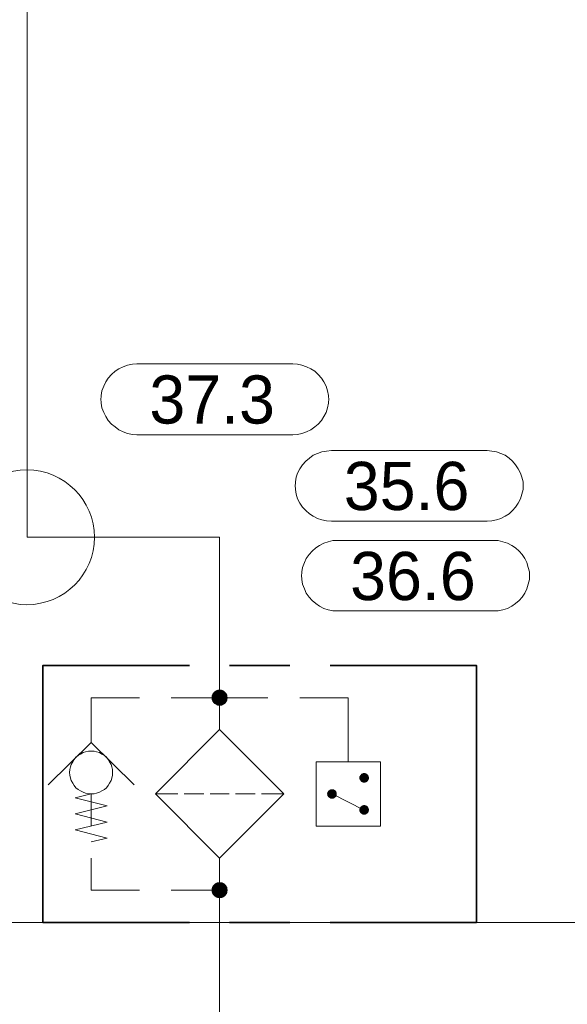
# Model space of a CAD drawing. Header units: millimetres. Extents: x 0 to 138, y 0 to 47.
# Tile 126 of 165: x 48.12 to 49.19, y 4.01 to 5.94. Entities that reach past the tile are written whole.
import ezdxf

# ---------------------------------------------------------------- set-up
doc = ezdxf.new("R2010")
doc.units = ezdxf.units.MM
for name, color, linetype in [('PDF_Geomertry', 7, 'Continuous'), ('PDF_Solid Fills', 7, 'Continuous'), ('PDF_Text', 7, 'Continuous')]:
    doc.layers.add(name, color=color, linetype=linetype)
doc.styles.add('PDF Arial', font='txt')

msp = doc.modelspace()

# ---------------------------------------------------------------- hatches: boundary and pattern name
at = {"layer": 'PDF_Solid Fills', "transparency": 33554559}
for points in [[(48.5132, 4.6096), (48.4974, 4.6096), (48.4979, 4.6118)], [(48.5132, 4.6096), (48.4979, 4.6138), (48.4987, 4.616)], [(48.5132, 4.6096), (48.4979, 4.6118), (48.4979, 4.6138)], [(48.5132, 4.6096), (48.4987, 4.616), (48.4993, 4.6174)], [(48.5132, 4.6096), (48.4993, 4.6174), (48.5007, 4.6193)], [(48.5132, 4.6096), (48.5007, 4.6193), (48.5021, 4.6207)], [(48.5132, 4.6096), (48.5021, 4.6207), (48.5035, 4.6221)], [(48.5132, 4.6096), (48.5035, 4.6221), (48.5057, 4.6235)], [(48.5132, 4.6096), (48.5057, 4.6235), (48.5071, 4.6243)], [(48.5132, 4.6096), (48.5071, 4.6243), (48.509, 4.6249)], [(48.5132, 4.6096), (48.509, 4.6249), (48.5113, 4.6257)], [(48.5132, 4.6096), (48.5113, 4.6257), (48.5132, 4.6257)], [(48.5132, 4.6096), (48.5154, 4.6257), (48.5174, 4.6249)], [(48.5132, 4.6096), (48.5132, 4.6257), (48.5154, 4.6257)], [(48.5132, 4.6096), (48.5174, 4.6249), (48.5196, 4.6243)], [(48.5132, 4.6096), (48.5196, 4.6243), (48.521, 4.6235)], [(48.5132, 4.6096), (48.521, 4.6235), (48.5229, 4.6221)], [(48.5132, 4.6096), (48.5229, 4.6221), (48.5243, 4.6207)], [(48.5132, 4.6096), (48.5243, 4.6207), (48.5257, 4.6193)], [(48.5132, 4.6096), (48.5257, 4.6193), (48.5271, 4.6174)], [(48.5132, 4.6096), (48.5271, 4.6174), (48.5279, 4.616)], [(48.5132, 4.6096), (48.5279, 4.616), (48.5285, 4.6138)], [(48.5132, 4.6096), (48.5285, 4.6138), (48.5285, 4.6118)], [(48.5132, 4.6096), (48.5285, 4.6118), (48.5293, 4.6096)], [(48.5132, 4.6096), (48.4979, 4.6076), (48.4974, 4.6096)], [(48.5132, 4.6096), (48.4979, 4.6054), (48.4979, 4.6076)], [(48.5132, 4.6096), (48.4987, 4.6035), (48.4979, 4.6054)], [(48.5132, 4.6096), (48.4993, 4.6021), (48.4987, 4.6035)], [(48.5132, 4.6096), (48.5007, 4.5999), (48.4993, 4.6021)], [(48.5132, 4.6096), (48.5021, 4.5985), (48.5007, 4.5999)], [(48.5132, 4.6096), (48.5035, 4.5971), (48.5021, 4.5985)], [(48.5132, 4.6096), (48.5057, 4.5965), (48.5035, 4.5971)], [(48.5132, 4.6096), (48.5071, 4.5951), (48.5057, 4.5965)], [(48.5132, 4.6096), (48.509, 4.5943), (48.5071, 4.5951)], [(48.5132, 4.6096), (48.5113, 4.5943), (48.509, 4.5943)], [(48.5132, 4.6096), (48.5132, 4.5943), (48.5113, 4.5943)], [(48.5132, 4.6096), (48.5154, 4.5943), (48.5132, 4.5943)], [(48.5132, 4.6096), (48.5174, 4.5943), (48.5154, 4.5943)], [(48.5132, 4.6096), (48.5196, 4.5951), (48.5174, 4.5943)], [(48.5132, 4.6096), (48.521, 4.5965), (48.5196, 4.5951)], [(48.5132, 4.6096), (48.5229, 4.5971), (48.521, 4.5965)], [(48.5132, 4.6096), (48.5243, 4.5985), (48.5229, 4.5971)], [(48.5132, 4.6096), (48.5257, 4.5999), (48.5243, 4.5985)], [(48.5132, 4.6096), (48.5271, 4.6021), (48.5257, 4.5999)], [(48.5132, 4.6096), (48.5279, 4.6035), (48.5271, 4.6021)], [(48.5132, 4.6096), (48.5285, 4.6054), (48.5279, 4.6035)], [(48.5132, 4.6096), (48.5285, 4.6076), (48.5285, 4.6054)], [(48.5132, 4.6096), (48.5293, 4.6096), (48.5285, 4.6076)], [(48.796, 4.4526), (48.7876, 4.4562), (48.7882, 4.4576)], [(48.796, 4.4526), (48.7882, 4.4576), (48.789, 4.4582)], [(48.796, 4.4526), (48.789, 4.4582), (48.7896, 4.459)], [(48.796, 4.4526), (48.7896, 4.459), (48.7904, 4.4604)], [(48.796, 4.4526), (48.7904, 4.4604), (48.7918, 4.461)], [(48.796, 4.4526), (48.7918, 4.461), (48.7924, 4.461)], [(48.796, 4.4526), (48.7924, 4.461), (48.7937, 4.4618)], [(48.796, 4.4526), (48.7937, 4.4618), (48.7951, 4.4618)], [(48.796, 4.4526), (48.7951, 4.4618), (48.796, 4.4618)], [(48.796, 4.4526), (48.7987, 4.4618), (48.8001, 4.461)], [(48.796, 4.4526), (48.7974, 4.4618), (48.7987, 4.4618)], [(48.796, 4.4526), (48.796, 4.4618), (48.7974, 4.4618)], [(48.796, 4.4526), (48.8007, 4.461), (48.8021, 4.4604)], [(48.796, 4.4526), (48.8001, 4.461), (48.8007, 4.461)], [(48.796, 4.4526), (48.8021, 4.4604), (48.8029, 4.459)], [(48.796, 4.4526), (48.8029, 4.459), (48.8035, 4.4582)], [(48.796, 4.4526), (48.8035, 4.4582), (48.8043, 4.4576)], [(48.796, 4.4526), (48.8043, 4.4576), (48.8049, 4.4562)], [(48.796, 4.4526), (48.7868, 4.4549), (48.7876, 4.4562)], [(48.796, 4.4526), (48.7868, 4.454), (48.7868, 4.4549)], [(48.796, 4.4526), (48.7868, 4.4526), (48.7868, 4.454)], [(48.796, 4.4526), (48.7868, 4.4513), (48.7868, 4.4526)], [(48.796, 4.4526), (48.7868, 4.4499), (48.7868, 4.4513)], [(48.796, 4.4526), (48.7876, 4.4493), (48.7868, 4.4499)], [(48.796, 4.4526), (48.7882, 4.4479), (48.7876, 4.4493)], [(48.796, 4.4526), (48.789, 4.4471), (48.7882, 4.4479)], [(48.796, 4.4526), (48.7896, 4.4457), (48.789, 4.4471)], [(48.796, 4.4526), (48.7904, 4.4451), (48.7896, 4.4457)], [(48.796, 4.4526), (48.7918, 4.4443), (48.7904, 4.4451)], [(48.796, 4.4526), (48.7924, 4.4438), (48.7918, 4.4443)], [(48.796, 4.4526), (48.7937, 4.4438), (48.7924, 4.4438)], [(48.796, 4.4526), (48.7951, 4.4429), (48.7937, 4.4438)], [(48.796, 4.4526), (48.796, 4.4429), (48.7951, 4.4429)], [(48.796, 4.4526), (48.8049, 4.4562), (48.8049, 4.4549)], [(48.796, 4.4526), (48.8049, 4.4549), (48.8057, 4.454)], [(48.796, 4.4526), (48.8057, 4.454), (48.8057, 4.4526)], [(48.796, 4.4526), (48.7974, 4.4429), (48.796, 4.4429)], [(48.796, 4.4526), (48.7987, 4.4438), (48.7974, 4.4429)], [(48.796, 4.4526), (48.8001, 4.4438), (48.7987, 4.4438)], [(48.796, 4.4526), (48.8007, 4.4443), (48.8001, 4.4438)], [(48.796, 4.4526), (48.8021, 4.4451), (48.8007, 4.4443)], [(48.796, 4.4526), (48.8029, 4.4457), (48.8021, 4.4451)], [(48.796, 4.4526), (48.8035, 4.4471), (48.8029, 4.4457)], [(48.796, 4.4526), (48.8043, 4.4479), (48.8035, 4.4471)], [(48.796, 4.4526), (48.8049, 4.4493), (48.8043, 4.4479)], [(48.796, 4.4526), (48.8049, 4.4499), (48.8049, 4.4493)], [(48.796, 4.4526), (48.8057, 4.4513), (48.8049, 4.4499)], [(48.796, 4.4526), (48.8057, 4.4526), (48.8057, 4.4513)], [(48.7335, 4.4215), (48.7237, 4.4221), (48.7243, 4.4235)], [(48.7335, 4.4215), (48.7237, 4.4215), (48.7237, 4.4221)], [(48.7335, 4.4215), (48.7237, 4.4201), (48.7237, 4.4215)], [(48.7335, 4.4215), (48.7243, 4.4188), (48.7237, 4.4201)], [(48.7335, 4.4215), (48.7243, 4.4249), (48.7251, 4.4257)], [(48.7335, 4.4215), (48.7243, 4.4235), (48.7243, 4.4249)], [(48.7335, 4.4215), (48.7243, 4.4174), (48.7243, 4.4188)], [(48.7335, 4.4215), (48.7251, 4.4165), (48.7243, 4.4174)], [(48.7335, 4.4215), (48.7251, 4.4257), (48.7257, 4.4271)], [(48.7335, 4.4215), (48.7257, 4.4151), (48.7251, 4.4165)], [(48.7335, 4.4215), (48.7257, 4.4271), (48.7265, 4.4276)], [(48.7335, 4.4215), (48.7265, 4.4146), (48.7257, 4.4151)], [(48.7335, 4.4215), (48.7265, 4.4276), (48.7279, 4.4285)], [(48.7335, 4.4215), (48.7279, 4.4138), (48.7265, 4.4146)], [(48.7335, 4.4215), (48.7279, 4.4285), (48.7285, 4.429)], [(48.7335, 4.4215), (48.7285, 4.4132), (48.7279, 4.4138)], [(48.7335, 4.4215), (48.7285, 4.429), (48.7299, 4.4299)], [(48.7335, 4.4215), (48.7299, 4.4124), (48.7285, 4.4132)], [(48.7335, 4.4215), (48.7299, 4.4299), (48.7307, 4.4304)], [(48.7335, 4.4215), (48.7307, 4.4118), (48.7299, 4.4124)], [(48.7335, 4.4215), (48.7307, 4.4304), (48.7321, 4.4304)], [(48.7335, 4.4215), (48.7321, 4.4118), (48.7307, 4.4118)], [(48.7335, 4.4215), (48.7321, 4.4304), (48.7335, 4.4304)], [(48.7335, 4.4215), (48.7335, 4.4118), (48.7321, 4.4118)], [(48.7335, 4.4215), (48.7354, 4.4304), (48.7368, 4.4299)], [(48.7335, 4.4215), (48.7349, 4.4304), (48.7354, 4.4304)], [(48.7335, 4.4215), (48.7335, 4.4304), (48.7349, 4.4304)], [(48.7335, 4.4215), (48.7368, 4.4299), (48.7382, 4.429)], [(48.7335, 4.4215), (48.7382, 4.429), (48.739, 4.4285)], [(48.7335, 4.4215), (48.739, 4.4285), (48.7396, 4.4276)], [(48.7335, 4.4215), (48.7396, 4.4276), (48.741, 4.4271)], [(48.7335, 4.4215), (48.741, 4.4271), (48.7418, 4.4257)], [(48.7335, 4.4215), (48.7418, 4.4257), (48.7418, 4.4249)], [(48.7335, 4.4215), (48.7418, 4.4249), (48.7424, 4.4235)], [(48.7335, 4.4215), (48.7424, 4.4235), (48.7424, 4.4221)], [(48.7335, 4.4215), (48.7424, 4.4221), (48.7424, 4.4215)], [(48.7335, 4.4215), (48.7349, 4.4118), (48.7335, 4.4118)], [(48.7335, 4.4215), (48.7354, 4.4118), (48.7349, 4.4118)], [(48.7335, 4.4215), (48.7368, 4.4124), (48.7354, 4.4118)], [(48.7335, 4.4215), (48.7382, 4.4132), (48.7368, 4.4124)], [(48.7335, 4.4215), (48.739, 4.4138), (48.7382, 4.4132)], [(48.7335, 4.4215), (48.7396, 4.4146), (48.739, 4.4138)], [(48.7335, 4.4215), (48.741, 4.4151), (48.7396, 4.4146)], [(48.7335, 4.4215), (48.7418, 4.4165), (48.741, 4.4151)], [(48.7335, 4.4215), (48.7418, 4.4174), (48.7418, 4.4165)], [(48.7335, 4.4215), (48.7424, 4.4188), (48.7418, 4.4174)], [(48.7335, 4.4215), (48.7424, 4.4201), (48.7424, 4.4188)], [(48.7335, 4.4215), (48.7424, 4.4215), (48.7424, 4.4201)], [(48.796, 4.3896), (48.7937, 4.3985), (48.7951, 4.3993)], [(48.796, 4.3896), (48.7951, 4.3993), (48.796, 4.3993)], [(48.796, 4.3896), (48.7974, 4.3993), (48.7987, 4.3985)], [(48.796, 4.3896), (48.796, 4.3993), (48.7974, 4.3993)], [(48.796, 4.3896), (48.7868, 4.3924), (48.7876, 4.3929)], [(48.796, 4.3896), (48.7868, 4.391), (48.7868, 4.3924)], [(48.796, 4.3896), (48.7868, 4.3896), (48.7868, 4.391)], [(48.796, 4.3896), (48.7868, 4.3888), (48.7868, 4.3896)], [(48.796, 4.3896), (48.7868, 4.3874), (48.7868, 4.3888)], [(48.796, 4.3896), (48.7876, 4.386), (48.7868, 4.3874)], [(48.796, 4.3896), (48.7876, 4.3929), (48.7882, 4.3943)], [(48.796, 4.3896), (48.7882, 4.3846), (48.7876, 4.386)], [(48.796, 4.3896), (48.7882, 4.3943), (48.789, 4.3957)], [(48.796, 4.3896), (48.789, 4.384), (48.7882, 4.3846)], [(48.796, 4.3896), (48.789, 4.3957), (48.7896, 4.3965)], [(48.796, 4.3896), (48.7896, 4.3832), (48.789, 4.384)], [(48.796, 4.3896), (48.7896, 4.3965), (48.7904, 4.3971)], [(48.796, 4.3896), (48.7904, 4.3826), (48.7896, 4.3832)], [(48.796, 4.3896), (48.7904, 4.3971), (48.7918, 4.3979)], [(48.796, 4.3896), (48.7918, 4.3818), (48.7904, 4.3826)], [(48.796, 4.3896), (48.7918, 4.3979), (48.7924, 4.3985)], [(48.796, 4.3896), (48.7924, 4.3813), (48.7918, 4.3818)], [(48.796, 4.3896), (48.7924, 4.3985), (48.7937, 4.3985)], [(48.796, 4.3896), (48.7937, 4.3804), (48.7924, 4.3813)], [(48.796, 4.3896), (48.7951, 4.3804), (48.7937, 4.3804)], [(48.796, 4.3896), (48.796, 4.3804), (48.7951, 4.3804)], [(48.796, 4.3896), (48.8001, 4.3985), (48.8007, 4.3979)], [(48.796, 4.3896), (48.7987, 4.3985), (48.8001, 4.3985)], [(48.796, 4.3896), (48.8007, 4.3979), (48.8021, 4.3971)], [(48.796, 4.3896), (48.8021, 4.3971), (48.8029, 4.3965)], [(48.796, 4.3896), (48.8029, 4.3965), (48.8035, 4.3957)], [(48.796, 4.3896), (48.8035, 4.3957), (48.8043, 4.3943)], [(48.796, 4.3896), (48.8043, 4.3943), (48.8049, 4.3929)], [(48.796, 4.3896), (48.8049, 4.3929), (48.8049, 4.3924)], [(48.796, 4.3896), (48.8049, 4.3924), (48.8057, 4.391)], [(48.796, 4.3896), (48.8057, 4.391), (48.8057, 4.3896)], [(48.796, 4.3896), (48.7974, 4.3804), (48.796, 4.3804)], [(48.796, 4.3896), (48.7987, 4.3804), (48.7974, 4.3804)], [(48.796, 4.3896), (48.8001, 4.3813), (48.7987, 4.3804)], [(48.796, 4.3896), (48.8007, 4.3818), (48.8001, 4.3813)], [(48.796, 4.3896), (48.8021, 4.3826), (48.8007, 4.3818)], [(48.796, 4.3896), (48.8029, 4.3832), (48.8021, 4.3826)], [(48.796, 4.3896), (48.8035, 4.384), (48.8029, 4.3832)], [(48.796, 4.3896), (48.8043, 4.3846), (48.8035, 4.384)], [(48.796, 4.3896), (48.8049, 4.386), (48.8043, 4.3846)], [(48.796, 4.3896), (48.8049, 4.3874), (48.8049, 4.386)], [(48.796, 4.3896), (48.8057, 4.3888), (48.8049, 4.3874)], [(48.796, 4.3896), (48.8057, 4.3896), (48.8057, 4.3888)], [(48.5132, 4.2326), (48.5021, 4.2438), (48.5035, 4.2451)], [(48.5132, 4.2326), (48.5035, 4.2451), (48.5057, 4.2465)], [(48.5132, 4.2326), (48.5057, 4.2465), (48.5071, 4.2471)], [(48.5132, 4.2326), (48.5071, 4.2471), (48.509, 4.2479)], [(48.5132, 4.2326), (48.509, 4.2479), (48.5113, 4.2479)], [(48.5132, 4.2326), (48.5113, 4.2479), (48.5132, 4.2485)], [(48.5132, 4.2326), (48.5132, 4.2485), (48.5154, 4.2479)], [(48.5132, 4.2326), (48.5174, 4.2479), (48.5196, 4.2471)], [(48.5132, 4.2326), (48.5154, 4.2479), (48.5174, 4.2479)], [(48.5132, 4.2326), (48.5196, 4.2471), (48.521, 4.2465)], [(48.5132, 4.2326), (48.521, 4.2465), (48.5229, 4.2451)], [(48.5132, 4.2326), (48.5229, 4.2451), (48.5243, 4.2438)], [(48.5132, 4.2326), (48.4974, 4.2326), (48.4979, 4.2346)], [(48.5132, 4.2326), (48.4979, 4.2304), (48.4974, 4.2326)], [(48.5132, 4.2326), (48.4979, 4.2368), (48.4987, 4.2388)], [(48.5132, 4.2326), (48.4979, 4.2346), (48.4979, 4.2368)], [(48.5132, 4.2326), (48.4979, 4.2285), (48.4979, 4.2304)], [(48.5132, 4.2326), (48.4987, 4.2263), (48.4979, 4.2285)], [(48.5132, 4.2326), (48.4987, 4.2388), (48.4993, 4.2401)], [(48.5132, 4.2326), (48.4993, 4.2249), (48.4987, 4.2263)], [(48.5132, 4.2326), (48.4993, 4.2401), (48.5007, 4.2424)], [(48.5132, 4.2326), (48.5007, 4.2229), (48.4993, 4.2249)], [(48.5132, 4.2326), (48.5007, 4.2424), (48.5021, 4.2438)], [(48.5132, 4.2326), (48.5021, 4.2215), (48.5007, 4.2229)], [(48.5132, 4.2326), (48.5035, 4.2201), (48.5021, 4.2215)], [(48.5132, 4.2326), (48.5057, 4.2188), (48.5035, 4.2201)], [(48.5132, 4.2326), (48.5071, 4.2179), (48.5057, 4.2188)], [(48.5132, 4.2326), (48.509, 4.2174), (48.5071, 4.2179)], [(48.5132, 4.2326), (48.5113, 4.2174), (48.509, 4.2174)], [(48.5132, 4.2326), (48.5132, 4.2165), (48.5113, 4.2174)], [(48.5132, 4.2326), (48.5243, 4.2438), (48.5257, 4.2424)], [(48.5132, 4.2326), (48.5257, 4.2424), (48.5271, 4.2401)], [(48.5132, 4.2326), (48.5271, 4.2401), (48.5279, 4.2388)], [(48.5132, 4.2326), (48.5279, 4.2388), (48.5285, 4.2368)], [(48.5132, 4.2326), (48.5285, 4.2368), (48.5285, 4.2346)], [(48.5132, 4.2326), (48.5285, 4.2346), (48.5293, 4.2326)], [(48.5132, 4.2326), (48.5154, 4.2174), (48.5132, 4.2165)], [(48.5132, 4.2326), (48.5174, 4.2174), (48.5154, 4.2174)], [(48.5132, 4.2326), (48.5196, 4.2179), (48.5174, 4.2174)], [(48.5132, 4.2326), (48.521, 4.2188), (48.5196, 4.2179)], [(48.5132, 4.2326), (48.5229, 4.2201), (48.521, 4.2188)], [(48.5132, 4.2326), (48.5243, 4.2215), (48.5229, 4.2201)], [(48.5132, 4.2326), (48.5257, 4.2229), (48.5243, 4.2215)], [(48.5132, 4.2326), (48.5271, 4.2249), (48.5257, 4.2229)], [(48.5132, 4.2326), (48.5279, 4.2263), (48.5271, 4.2249)], [(48.5132, 4.2326), (48.5285, 4.2285), (48.5279, 4.2263)], [(48.5132, 4.2326), (48.5285, 4.2304), (48.5285, 4.2285)], [(48.5132, 4.2326), (48.5293, 4.2326), (48.5285, 4.2304)]]:
    msp.add_hatch(color=256, dxfattribs=at).paths.add_polyline_path(points)

# ---------------------------------------------------------------- linework, layer by layer
at = {"layer": 'PDF_Geomertry', "lineweight": 15}
for points in [[(48.5132, 4.5471), (48.5132, 4.6729), (48.5132, 4.9243), (48.1363, 4.9243), (48.1363, 5.3013), (48.1363, 22.1438)], [(48.2618, 4.5221), (48.2618, 4.5471), (48.2618, 4.6096), (48.3563, 4.6096)], [(48.4187, 4.6096), (48.5132, 4.6096), (48.6076, 4.6096)], [(48.7646, 4.484), (48.7646, 4.6096), (48.6701, 4.6096)], [(48.1779, 4.4387), (48.2618, 4.5221), (48.346, 4.4387)], [(48.2618, 4.3271), (48.2932, 4.3346), (48.2307, 4.3507), (48.2932, 4.366), (48.2307, 4.3818), (48.2932, 4.3979), (48.2307, 4.4132), (48.2618, 4.4215), (48.2618, 4.3582)], [(48.4313, 4.4215), (48.3876, 4.4215)], [(48.4821, 4.4215), (48.4438, 4.4215)], [(48.4946, 4.4215), (48.5321, 4.4215)], [(48.5446, 4.4215), (48.5826, 4.4215)], [(48.639, 4.4215), (48.5951, 4.4215)], [(48.7335, 4.4215), (48.796, 4.3896)], [(48.2618, 4.2951), (48.2618, 4.2326), (48.3563, 4.2326)], [(48.5132, 4.2951), (48.5132, 4.1693), (48.5132, 2.441)], [(48.4187, 4.2326), (48.5132, 4.2326)], [(3.8682, 4.1693), (53.2376, 4.1693)]]:
    msp.add_lwpolyline(points, dxfattribs=at)
for points in [[(48.6563, 5.2638), (48.6654, 5.2632), (48.6743, 5.261), (48.6835, 5.2582), (48.6918, 5.254), (48.6993, 5.2493), (48.7063, 5.2429), (48.7126, 5.236), (48.7174, 5.2285), (48.7215, 5.2201), (48.7243, 5.211), (48.7265, 5.2021), (48.7271, 5.1929), (48.7271, 5.1957), (48.7265, 5.1868), (48.7243, 5.1776), (48.7215, 5.1688), (48.7174, 5.1604), (48.7126, 5.1526), (48.7063, 5.1457), (48.6993, 5.1401), (48.6918, 5.1346), (48.6835, 5.1304), (48.6743, 5.1276), (48.6654, 5.1257), (48.6563, 5.1249), (48.3515, 5.1249), (48.3424, 5.1257), (48.3326, 5.1276), (48.3243, 5.1304), (48.316, 5.1346), (48.3085, 5.1401), (48.3015, 5.1457), (48.2951, 5.1526), (48.2904, 5.1604), (48.2863, 5.1688), (48.2826, 5.1776), (48.2813, 5.1868), (48.2807, 5.1957), (48.2807, 5.1929), (48.2813, 5.2021), (48.2826, 5.211), (48.2863, 5.2201), (48.2904, 5.2285), (48.2951, 5.236), (48.3015, 5.2429), (48.3085, 5.2493), (48.316, 5.254), (48.3243, 5.2582), (48.3326, 5.261), (48.3424, 5.2632), (48.3515, 5.2638), (48.6563, 5.2638)], [(49.0368, 5.0938), (49.046, 5.0929), (49.0549, 5.0915), (49.064, 5.0882), (49.0724, 5.0846), (49.0799, 5.079), (49.0868, 5.0729), (49.0924, 5.066), (49.0979, 5.0582), (49.1021, 5.0499), (49.1049, 5.0415), (49.1071, 5.0326), (49.1071, 5.0229), (49.1071, 5.0263), (49.1071, 5.0174), (49.1049, 5.0082), (49.1021, 4.9993), (49.0979, 4.991), (49.0924, 4.9832), (49.0868, 4.9763), (49.0799, 4.9701), (49.0724, 4.9651), (49.064, 4.961), (49.0549, 4.9582), (49.046, 4.9562), (49.0368, 4.9554), (48.7321, 4.9554), (48.7224, 4.9562), (48.7132, 4.9582), (48.7049, 4.961), (48.6965, 4.9651), (48.689, 4.9701), (48.6821, 4.9763), (48.6757, 4.9832), (48.6701, 4.991), (48.666, 4.9993), (48.6632, 5.0082), (48.6618, 5.0174), (48.6613, 5.0263), (48.6613, 5.0229), (48.6618, 5.0326), (48.6632, 5.0415), (48.666, 5.0499), (48.6701, 5.0582), (48.6757, 5.066), (48.6821, 5.0729), (48.689, 5.079), (48.6965, 5.0846), (48.7049, 5.0882), (48.7132, 5.0915), (48.7224, 5.0929), (48.7321, 5.0938), (49.0368, 5.0938)], [(49.0493, 4.9179), (49.0585, 4.9174), (49.0674, 4.9151), (49.0765, 4.9124), (49.0849, 4.9082), (49.0924, 4.9035), (49.0993, 4.8971), (49.1057, 4.8901), (49.1104, 4.8826), (49.1146, 4.8743), (49.1174, 4.8651), (49.1196, 4.8563), (49.1201, 4.8471), (49.1201, 4.8499), (49.1196, 4.841), (49.1174, 4.8318), (49.1146, 4.8229), (49.1104, 4.8146), (49.1057, 4.8068), (49.0993, 4.7999), (49.0924, 4.7943), (49.0849, 4.7888), (49.0765, 4.7846), (49.0674, 4.7818), (49.0585, 4.7799), (49.0493, 4.7799), (48.7446, 4.7799), (48.7349, 4.7799), (48.7257, 4.7818), (48.7174, 4.7846), (48.709, 4.7888), (48.7015, 4.7943), (48.6946, 4.7999), (48.6882, 4.8068), (48.6826, 4.8146), (48.6793, 4.8229), (48.6757, 4.8318), (48.6743, 4.841), (48.6737, 4.8499), (48.6737, 4.8471), (48.6743, 4.8563), (48.6757, 4.8651), (48.6793, 4.8743), (48.6826, 4.8826), (48.6882, 4.8901), (48.6946, 4.8971), (48.7015, 4.9035), (48.709, 4.9082), (48.7174, 4.9124), (48.7257, 4.9151), (48.7349, 4.9174), (48.7446, 4.9179), (49.0493, 4.9179)], [(48.5132, 4.5471), (48.639, 4.4215), (48.5132, 4.2951), (48.3876, 4.4215)], [(48.3035, 4.4632), (48.3035, 4.4688), (48.3021, 4.4743), (48.3007, 4.479), (48.2979, 4.484), (48.2951, 4.4888), (48.2918, 4.4929), (48.2876, 4.4965), (48.2826, 4.4993), (48.2779, 4.5021), (48.2724, 4.5035), (48.2674, 4.5049), (48.2618, 4.5049), (48.2563, 4.5049), (48.2507, 4.5035), (48.246, 4.5021), (48.241, 4.4993), (48.2363, 4.4965), (48.2321, 4.4929), (48.2285, 4.4888), (48.2257, 4.484), (48.2229, 4.479), (48.2215, 4.4743), (48.2201, 4.4688), (48.2196, 4.4632), (48.2201, 4.4576), (48.2215, 4.4521), (48.2229, 4.4471), (48.2257, 4.4424), (48.2285, 4.4374), (48.2321, 4.4332), (48.2363, 4.4299), (48.241, 4.4271), (48.246, 4.4243), (48.2507, 4.4229), (48.2563, 4.4215), (48.2618, 4.4215), (48.2674, 4.4215), (48.2724, 4.4229), (48.2779, 4.4243), (48.2826, 4.4271), (48.2876, 4.4299), (48.2918, 4.4332), (48.2951, 4.4374), (48.2979, 4.4424), (48.3007, 4.4471), (48.3021, 4.4521), (48.3035, 4.4576), (48.3035, 4.4632)], [(48.7021, 4.3582), (48.8279, 4.3582), (48.8279, 4.484), (48.7021, 4.484), (48.7021, 4.3582)]]:
    msp.add_lwpolyline(points, close=True, dxfattribs=at)
at = {"layer": 'PDF_Geomertry', "lineweight": 35}
for points in [[(48.4543, 4.1693), (48.1674, 4.1693), (48.1674, 4.6729), (48.4543, 4.6729)], [(48.5326, 4.6729), (48.6507, 4.6729)], [(48.7299, 4.6729), (49.016, 4.6729), (49.016, 4.1693), (48.7299, 4.1693)], [(48.6507, 4.1693), (48.5326, 4.1693)]]:
    msp.add_lwpolyline(points, dxfattribs=at)
at = {"layer": 'PDF_Geomertry', "lineweight": 0}
for points in [[(48.5057, 4.6096), (48.5057, 4.609), (48.5057, 4.6076), (48.5057, 4.6068), (48.5063, 4.6054), (48.5071, 4.6049), (48.5076, 4.604), (48.5085, 4.6035), (48.509, 4.6026), (48.5104, 4.6026), (48.5113, 4.6021), (48.5118, 4.6021), (48.5132, 4.6021), (48.514, 4.6021), (48.5154, 4.6021), (48.516, 4.6026), (48.5174, 4.6026), (48.5182, 4.6035), (48.5187, 4.604), (48.5196, 4.6049), (48.5201, 4.6054), (48.5201, 4.6068), (48.521, 4.6076), (48.521, 4.609), (48.521, 4.6096), (48.521, 4.611), (48.521, 4.6118), (48.5201, 4.6124), (48.5201, 4.6138), (48.5196, 4.6146), (48.5187, 4.6151), (48.5182, 4.616), (48.5174, 4.6165), (48.516, 4.6174), (48.5154, 4.6174), (48.514, 4.6174), (48.5132, 4.6174), (48.5118, 4.6174), (48.5113, 4.6174), (48.5104, 4.6174), (48.509, 4.6165), (48.5085, 4.616), (48.5076, 4.6151), (48.5071, 4.6146), (48.5063, 4.6138), (48.5057, 4.6124), (48.5057, 4.6118), (48.5057, 4.611), (48.5057, 4.6096)], [(48.7918, 4.4526), (48.7918, 4.4521), (48.7918, 4.4513), (48.7918, 4.4507), (48.7918, 4.4499), (48.7924, 4.4499), (48.7932, 4.4493), (48.7932, 4.4485), (48.7937, 4.4485), (48.7946, 4.4485), (48.7951, 4.4479), (48.796, 4.4479), (48.7965, 4.4479), (48.7974, 4.4479), (48.7979, 4.4485), (48.7987, 4.4485), (48.7993, 4.4493), (48.8001, 4.4499), (48.8007, 4.4507), (48.8007, 4.4513), (48.8007, 4.4521), (48.8007, 4.4526), (48.8007, 4.4535), (48.8007, 4.454), (48.8001, 4.4549), (48.8001, 4.4554), (48.7993, 4.4562), (48.7987, 4.4562), (48.7987, 4.4568), (48.7979, 4.4568), (48.7974, 4.4568), (48.7965, 4.4576), (48.796, 4.4576), (48.7951, 4.4576), (48.7951, 4.4568), (48.7946, 4.4568), (48.7937, 4.4568), (48.7932, 4.4562), (48.7924, 4.4554), (48.7918, 4.4549), (48.7918, 4.454), (48.7918, 4.4535), (48.7918, 4.4526)], [(48.7285, 4.4215), (48.7285, 4.4207), (48.7285, 4.4201), (48.7293, 4.4193), (48.7293, 4.4188), (48.7293, 4.4179), (48.7299, 4.4179), (48.7307, 4.4174), (48.7313, 4.4165), (48.7321, 4.4165), (48.7326, 4.4165), (48.7335, 4.4165), (48.734, 4.4165), (48.7349, 4.4165), (48.7354, 4.4174), (48.7363, 4.4174), (48.7368, 4.4179), (48.7376, 4.4188), (48.7376, 4.4193), (48.7376, 4.4201), (48.7382, 4.4207), (48.7382, 4.4215), (48.7376, 4.4221), (48.7376, 4.4229), (48.7376, 4.4235), (48.7368, 4.4243), (48.7363, 4.4249), (48.7354, 4.4249), (48.7349, 4.4257), (48.734, 4.4257), (48.7335, 4.4257), (48.7326, 4.4257), (48.7321, 4.4257), (48.7313, 4.4257), (48.7307, 4.4249), (48.7299, 4.4243), (48.7293, 4.4243), (48.7293, 4.4235), (48.7293, 4.4229), (48.7285, 4.4221), (48.7285, 4.4215)], [(48.7918, 4.3896), (48.7918, 4.3888), (48.7918, 4.3882), (48.7918, 4.3874), (48.7924, 4.3868), (48.7932, 4.386), (48.7937, 4.3854), (48.7946, 4.3854), (48.7951, 4.3854), (48.796, 4.3846), (48.7965, 4.3854), (48.7974, 4.3854), (48.7979, 4.3854), (48.7987, 4.3854), (48.7987, 4.386), (48.7993, 4.386), (48.8001, 4.3868), (48.8001, 4.3874), (48.8007, 4.3882), (48.8007, 4.3888), (48.8007, 4.3896), (48.8007, 4.3901), (48.8007, 4.391), (48.8007, 4.3915), (48.8001, 4.3924), (48.7993, 4.3929), (48.7987, 4.3937), (48.7979, 4.3943), (48.7974, 4.3943), (48.7965, 4.3943), (48.796, 4.3943), (48.7951, 4.3943), (48.7946, 4.3943), (48.7937, 4.3937), (48.7932, 4.3937), (48.7932, 4.3929), (48.7924, 4.3924), (48.7918, 4.3924), (48.7918, 4.3915), (48.7918, 4.391), (48.7918, 4.3901), (48.7918, 4.3896)], [(48.5057, 4.2326), (48.5057, 4.2313), (48.5057, 4.2304), (48.5057, 4.2299), (48.5063, 4.2285), (48.5071, 4.2276), (48.5076, 4.2271), (48.5085, 4.2263), (48.509, 4.2257), (48.5104, 4.2257), (48.5113, 4.2249), (48.5118, 4.2249), (48.5132, 4.2249), (48.514, 4.2249), (48.5154, 4.2249), (48.516, 4.2257), (48.5174, 4.2257), (48.5182, 4.2263), (48.5187, 4.2271), (48.5196, 4.2276), (48.5201, 4.2285), (48.5201, 4.2299), (48.521, 4.2304), (48.521, 4.2313), (48.521, 4.2326), (48.521, 4.2332), (48.521, 4.2346), (48.5201, 4.2354), (48.5201, 4.2368), (48.5196, 4.2374), (48.5187, 4.2382), (48.5182, 4.2388), (48.5174, 4.2396), (48.516, 4.2396), (48.5154, 4.2401), (48.514, 4.2401), (48.5132, 4.2401), (48.5118, 4.2401), (48.5113, 4.2401), (48.5104, 4.2396), (48.509, 4.2396), (48.5085, 4.2388), (48.5076, 4.2382), (48.5071, 4.2374), (48.5063, 4.2368), (48.5057, 4.2354), (48.5057, 4.2346), (48.5057, 4.2332), (48.5057, 4.2326)]]:
    msp.add_lwpolyline(points, close=True, dxfattribs=at)
at = {"layer": 'PDF_Geomertry', "lineweight": 15}
msp.add_circle((48.1362, 4.9239), 0.132, dxfattribs=at)

# ---------------------------------------------------------------- texts
at = {"layer": 'PDF_Text', "char_height": 0.09445, "attachment_point": 7, "style": 'PDF Arial'}
for s, insert in [('37.3', (48.3757, 5.1454)), ('35.6', (48.7563, 4.976)), ('36.6', (48.7687, 4.7996))]:
    msp.add_mtext(s, dxfattribs=dict(at, insert=insert))

doc.saveas('drawing.dxf')
